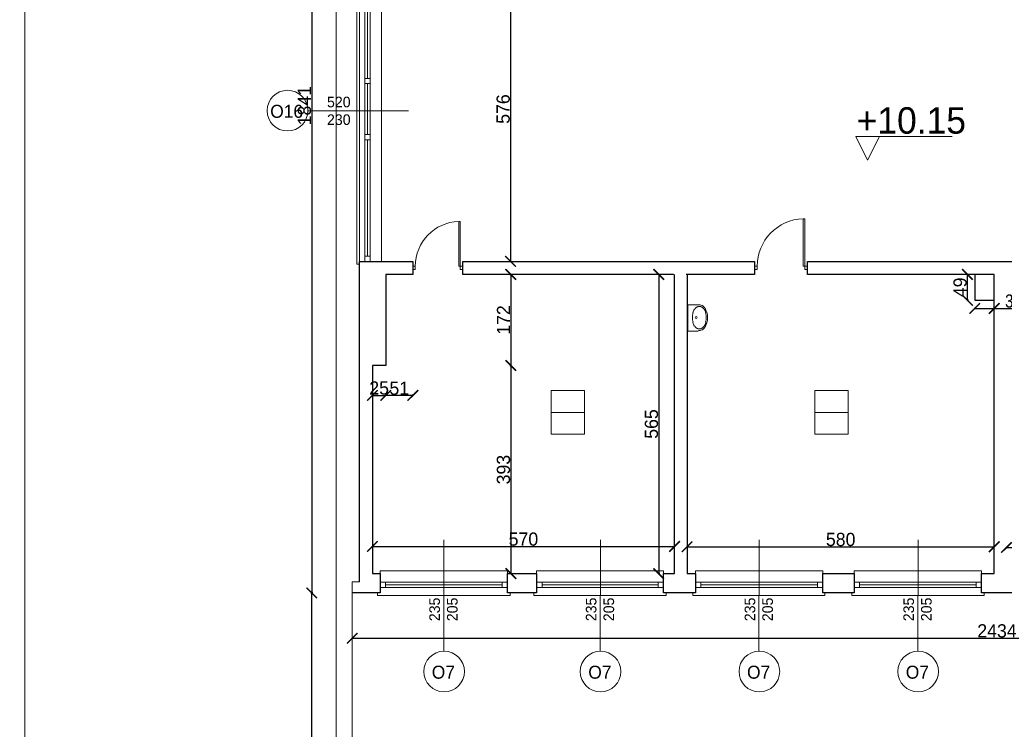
# Model space of a CAD drawing. Header units: centimetres. Extents: x -17621 to 77377, y -18613 to 66.
# Tile 151 of 173: x 46991 to 48850, y -11166 to -9825. Entities that reach past the tile are written whole.
import ezdxf

# ---------------------------------------------------------------- set-up
doc = ezdxf.new("R2010")
doc.units = ezdxf.units.CM
doc.layers.add('0-wymiarowanie rys.CAD', color=5, linetype='Continuous', lineweight=0, true_color=0x0000ff)
for name, color, linetype, lineweight in [('a_drzwi i okna', 2, 'Continuous', 0), ('a_inwentaryzacja', 141, 'Continuous', 0), ('a_wymiarowanie', 211, 'Continuous', 0), ('drzwi', 2, 'Continuous', 0), ('pomieszczenia', 191, 'Continuous', 5)]:
    doc.layers.add(name, color=color, linetype=linetype, lineweight=lineweight)
for name, color, linetype in [('PDF4_A310 STOLARKA ZEWNĘTRZNA', 7, 'Continuous'), ('PDF4_A720 MEBLE', 7, 'Continuous'), ('PDF4_WIDOKOWA', 7, 'Continuous'), ('PDF5_A710 OZNACZENIA KOMUNIKACJI', 7, 'Continuous'), ('PDF5_Text', 7, 'Continuous')]:
    doc.layers.add(name, color=color, linetype=linetype)
doc.styles.add('PDF Century Gothic', font='GOTHIC.TTF')
doc.dimstyles.new('ISO-25', dxfattribs={"dimtxt": 25, "dimasz": 20, "dimexe": 0.6, "dimexo": 0.375, "dimtad": 1, "dimdec": 0, "dimtxsty": 'PDF Century Gothic', "dimblk": 'ARCHTICK', "dimcen": 2.5, "dimadec": 1, "dimazin": 0, "dimtfac": 1, "dimtdec": 0, "dimtmove": 0, "dimatfit": 3, "dimldrblk": 'ARCHTICK', "dimfxl": 2, "dimfxlon": 1, "dimarcsym": 0})

# ---------------------------------------------------------------- blocks, each defined once
blk = doc.blocks.new('_ArchTick')
at = {"color": 0, "linetype": 'ByBlock', "const_width": 0.15}
blk.add_lwpolyline([(-0.5, -0.5), (0.5, 0.5)], dxfattribs=at)
blk = doc.blocks.new('*D625')
at = {"layer": 'a_wymiarowanie', "color": 0, "linetype": 'Continuous', "lineweight": -2, "transparency": 16777216}
for p, q in [((47919.5, -9705.6), (47916.9, -9705.6)), ((47917.5, -9705.6), (47917.5, -10281.3)), ((47917.5, -10281.3), (47918.1, -10281.3))]:
    blk.add_line(p, q, dxfattribs=at)
at = {"layer": 'Defpoints', "color": 0, "linetype": 'Continuous', "transparency": 16777216}
for p in [(47942.4, -9705.6), (47917.5, -10281.3), (47917.5, -10281.3)]:
    blk.add_point(p, dxfattribs=at)
at = {"layer": 'a_wymiarowanie', "color": 0, "linetype": 'Continuous', "lineweight": -2, "transparency": 16777216, "xscale": 20, "yscale": 20, "zscale": 20}
for p, rotation in [((47917.5, -9705.6), 90), ((47917.5, -10281.3), 270)]:
    blk.add_blockref('_ArchTick', p, dxfattribs=dict(at, rotation=rotation))
at = {"layer": 'a_wymiarowanie', "color": 0, "linetype": 'Continuous', "lineweight": 0, "transparency": 16777216, "insert": (47903.7, -9993.5), "char_height": 25, "attachment_point": 5, "rotation": 90, "style": 'PDF Century Gothic'}
blk.add_mtext('576', dxfattribs=at)
blk = doc.blocks.new('*D630')
at = {"layer": 'a_wymiarowanie', "color": 0, "linetype": 'Continuous', "lineweight": -2, "transparency": 16777216}
for p, q in [((48199.3, -10305.9), (48196.7, -10305.9)), ((48197.3, -10305.9), (48197.3, -10871.3)), ((48199.3, -10871.3), (48196.7, -10871.3))]:
    blk.add_line(p, q, dxfattribs=at)
at = {"layer": 'Defpoints', "color": 0, "linetype": 'Continuous', "transparency": 16777216}
for p in [(48225.1, -10305.9), (48197.3, -10871.3), (48227.1, -10871.3)]:
    blk.add_point(p, dxfattribs=at)
at = {"layer": 'a_wymiarowanie', "color": 0, "linetype": 'Continuous', "lineweight": -2, "transparency": 16777216, "xscale": 20, "yscale": 20, "zscale": 20}
for p, rotation in [((48197.3, -10305.9), 90), ((48197.3, -10871.3), 270)]:
    blk.add_blockref('_ArchTick', p, dxfattribs=dict(at, rotation=rotation))
at = {"layer": 'a_wymiarowanie', "color": 0, "linetype": 'Continuous', "lineweight": 0, "transparency": 16777216, "insert": (48183.6, -10588.6), "char_height": 25, "attachment_point": 5, "rotation": 90, "style": 'PDF Century Gothic'}
blk.add_mtext('565', dxfattribs=at)
blk = doc.blocks.new('*D163')
at = {"layer": 'a_wymiarowanie', "color": 0, "linetype": 'Continuous', "lineweight": -2, "transparency": 16777216}
for p, q in [((47656.8, -10821.9), (47656.8, -10819.3)), ((47656.8, -10819.9), (48227.1, -10819.9)), ((48227.1, -10821.9), (48227.1, -10819.3))]:
    blk.add_line(p, q, dxfattribs=at)
at = {"layer": 'Defpoints', "color": 0, "linetype": 'Continuous', "transparency": 16777216}
for p in [(48227.1, -10819.9), (47656.8, -10892.5), (48227.1, -10892.5)]:
    blk.add_point(p, dxfattribs=at)
at = {"layer": 'a_wymiarowanie', "color": 0, "linetype": 'Continuous', "lineweight": -2, "transparency": 16777216, "xscale": 20, "yscale": 20, "zscale": 20, "rotation": 180}
blk.add_blockref('_ArchTick', (47656.8, -10819.9), dxfattribs=at)
at = {"layer": 'a_wymiarowanie', "color": 0, "linetype": 'Continuous', "lineweight": -2, "transparency": 16777216, "xscale": 20, "yscale": 20, "zscale": 20}
blk.add_blockref('_ArchTick', (48227.1, -10819.9), dxfattribs=at)
at = {"layer": 'a_wymiarowanie', "color": 0, "linetype": 'Continuous', "lineweight": 0, "transparency": 16777216, "insert": (47941.9, -10806.2), "char_height": 25, "attachment_point": 5, "style": 'PDF Century Gothic'}
blk.add_mtext('570', dxfattribs=at)
blk = doc.blocks.new('*D164')
at = {"layer": 'a_wymiarowanie', "color": 0, "linetype": 'Continuous', "lineweight": -2, "transparency": 16777216}
for p, q in [((48250.8, -10822.6), (48250.8, -10820)), ((48250.8, -10820.6), (48830.9, -10820.6)), ((48830.9, -10822.6), (48830.9, -10820))]:
    blk.add_line(p, q, dxfattribs=at)
at = {"layer": 'Defpoints', "color": 0, "linetype": 'Continuous', "transparency": 16777216}
for p in [(48830.9, -10820.6), (48250.8, -10892.5), (48830.9, -10892.5)]:
    blk.add_point(p, dxfattribs=at)
at = {"layer": 'a_wymiarowanie', "color": 0, "linetype": 'Continuous', "lineweight": -2, "transparency": 16777216, "xscale": 20, "yscale": 20, "zscale": 20, "rotation": 180}
blk.add_blockref('_ArchTick', (48250.8, -10820.6), dxfattribs=at)
at = {"layer": 'a_wymiarowanie', "color": 0, "linetype": 'Continuous', "lineweight": -2, "transparency": 16777216, "xscale": 20, "yscale": 20, "zscale": 20}
blk.add_blockref('_ArchTick', (48830.9, -10820.6), dxfattribs=at)
at = {"layer": 'a_wymiarowanie', "color": 0, "linetype": 'Continuous', "lineweight": 0, "transparency": 16777216, "insert": (48540.8, -10806.9), "char_height": 25, "attachment_point": 5, "style": 'PDF Century Gothic'}
blk.add_mtext('580', dxfattribs=at)
blk = doc.blocks.new('*D165')
at = {"layer": 'a_wymiarowanie', "color": 0, "linetype": 'Continuous', "lineweight": -2, "transparency": 16777216}
for p, q in [((48853.7, -10823.9), (48853.7, -10821.3)), ((48853.7, -10821.9), (49130.1, -10821.9)), ((49130.1, -10823.9), (49130.1, -10821.3))]:
    blk.add_line(p, q, dxfattribs=at)
at = {"layer": 'Defpoints', "color": 0, "linetype": 'Continuous', "transparency": 16777216}
for p in [(49130.1, -10821.9), (48853.7, -10892.5), (49130.1, -10892.5)]:
    blk.add_point(p, dxfattribs=at)
at = {"layer": 'a_wymiarowanie', "color": 0, "linetype": 'Continuous', "lineweight": -2, "transparency": 16777216, "xscale": 20, "yscale": 20, "zscale": 20, "rotation": 180}
blk.add_blockref('_ArchTick', (48853.7, -10821.9), dxfattribs=at)
at = {"layer": 'a_wymiarowanie', "color": 0, "linetype": 'Continuous', "lineweight": -2, "transparency": 16777216, "xscale": 20, "yscale": 20, "zscale": 20}
blk.add_blockref('_ArchTick', (49130.1, -10821.9), dxfattribs=at)
at = {"layer": 'a_wymiarowanie', "color": 0, "linetype": 'Continuous', "lineweight": 0, "transparency": 16777216, "insert": (48991.9, -10808.1), "char_height": 25, "attachment_point": 5, "style": 'PDF Century Gothic'}
blk.add_mtext('276', dxfattribs=at)
blk = doc.blocks.new('*D631')
at = {"layer": 'a_wymiarowanie', "color": 0, "linetype": 'Continuous', "lineweight": -2, "transparency": 16777216}
for p, q in [((47656.8, -10532.5), (47656.8, -10535.1)), ((47656.8, -10534.5), (47682, -10534.5)), ((47682, -10532.5), (47682, -10535.1))]:
    blk.add_line(p, q, dxfattribs=at)
at = {"layer": 'Defpoints', "color": 0, "linetype": 'Continuous', "transparency": 16777216}
for p in [(47656.8, -10478.2), (47682, -10478.2), (47682, -10534.5)]:
    blk.add_point(p, dxfattribs=at)
at = {"layer": 'a_wymiarowanie', "color": 0, "linetype": 'Continuous', "lineweight": -2, "transparency": 16777216, "xscale": 20, "yscale": 20, "zscale": 20, "rotation": 180}
blk.add_blockref('_ArchTick', (47656.8, -10534.5), dxfattribs=at)
at = {"layer": 'a_wymiarowanie', "color": 0, "linetype": 'Continuous', "lineweight": -2, "transparency": 16777216, "xscale": 20, "yscale": 20, "zscale": 20}
blk.add_blockref('_ArchTick', (47682, -10534.5), dxfattribs=at)
at = {"layer": 'a_wymiarowanie', "color": 0, "linetype": 'Continuous', "lineweight": 0, "transparency": 16777216, "insert": (47669.4, -10520.7), "char_height": 25, "attachment_point": 5, "style": 'PDF Century Gothic'}
blk.add_mtext('25', dxfattribs=at)
blk = doc.blocks.new('*D632')
at = {"layer": 'a_wymiarowanie', "color": 0, "linetype": 'Continuous', "lineweight": -2, "transparency": 16777216}
for p, q in [((47682, -10532.5), (47682, -10535.1)), ((47733.1, -10534.5), (47682, -10534.5)), ((47733.1, -10532.5), (47733.1, -10535.1))]:
    blk.add_line(p, q, dxfattribs=at)
at = {"layer": 'Defpoints', "color": 0, "linetype": 'Continuous', "transparency": 16777216}
for p in [(47682, -10305.9), (47733.1, -10305.9), (47682, -10534.5)]:
    blk.add_point(p, dxfattribs=at)
at = {"layer": 'a_wymiarowanie', "color": 0, "linetype": 'Continuous', "lineweight": -2, "transparency": 16777216, "xscale": 20, "yscale": 20, "zscale": 20, "rotation": 180}
blk.add_blockref('_ArchTick', (47682, -10534.5), dxfattribs=at)
at = {"layer": 'a_wymiarowanie', "color": 0, "linetype": 'Continuous', "lineweight": -2, "transparency": 16777216, "xscale": 20, "yscale": 20, "zscale": 20}
blk.add_blockref('_ArchTick', (47733.1, -10534.5), dxfattribs=at)
at = {"layer": 'a_wymiarowanie', "color": 0, "linetype": 'Continuous', "lineweight": 0, "transparency": 16777216, "insert": (47707.5, -10521.1), "char_height": 25, "attachment_point": 5, "style": 'PDF Century Gothic'}
blk.add_mtext('51', dxfattribs=at)
blk = doc.blocks.new('*D633')
at = {"layer": 'a_wymiarowanie', "color": 0, "linetype": 'Continuous', "lineweight": -2, "transparency": 16777216}
for p, q in [((47916.1, -10305.9), (47918.7, -10305.9)), ((47918.1, -10305.9), (47918.1, -10478.2)), ((47916.1, -10478.2), (47918.7, -10478.2))]:
    blk.add_line(p, q, dxfattribs=at)
at = {"layer": 'Defpoints', "color": 0, "linetype": 'Continuous', "transparency": 16777216}
for p in [(47682, -10305.9), (47682, -10478.2), (47918.1, -10478.2)]:
    blk.add_point(p, dxfattribs=at)
at = {"layer": 'a_wymiarowanie', "color": 0, "linetype": 'Continuous', "lineweight": -2, "transparency": 16777216, "xscale": 20, "yscale": 20, "zscale": 20}
for p, rotation in [((47918.1, -10305.9), 90), ((47918.1, -10478.2), 270)]:
    blk.add_blockref('_ArchTick', p, dxfattribs=dict(at, rotation=rotation))
at = {"layer": 'a_wymiarowanie', "color": 0, "linetype": 'Continuous', "lineweight": 0, "transparency": 16777216, "insert": (47904.3, -10392.1), "char_height": 25, "attachment_point": 5, "rotation": 90, "style": 'PDF Century Gothic'}
blk.add_mtext('172', dxfattribs=at)
blk = doc.blocks.new('*D634')
at = {"layer": 'a_wymiarowanie', "color": 0, "linetype": 'Continuous', "lineweight": -2, "transparency": 16777216}
for p, q in [((47916.1, -10478.2), (47918.7, -10478.2)), ((47918.1, -10478.2), (47918.1, -10871.3)), ((47916.1, -10871.3), (47918.7, -10871.3))]:
    blk.add_line(p, q, dxfattribs=at)
at = {"layer": 'Defpoints', "color": 0, "linetype": 'Continuous', "transparency": 16777216}
for p in [(47656.8, -10478.2), (47656.8, -10871.3), (47918.1, -10871.3)]:
    blk.add_point(p, dxfattribs=at)
at = {"layer": 'a_wymiarowanie', "color": 0, "linetype": 'Continuous', "lineweight": -2, "transparency": 16777216, "xscale": 20, "yscale": 20, "zscale": 20}
for p, rotation in [((47918.1, -10478.2), 90), ((47918.1, -10871.3), 270)]:
    blk.add_blockref('_ArchTick', p, dxfattribs=dict(at, rotation=rotation))
at = {"layer": 'a_wymiarowanie', "color": 0, "linetype": 'Continuous', "lineweight": 0, "transparency": 16777216, "insert": (47904.3, -10674.8), "char_height": 25, "attachment_point": 5, "rotation": 90, "style": 'PDF Century Gothic'}
blk.add_mtext('393', dxfattribs=at)
blk = doc.blocks.new('*D638')
at = {"layer": 'a_wymiarowanie', "color": 0, "linetype": 'Continuous', "lineweight": -2, "transparency": 16777216}
for p, q in [((49205.8, -10676.9), (49208.4, -10676.9)), ((49207.8, -10676.9), (49207.8, -10890)), ((49205.8, -10890), (49208.4, -10890))]:
    blk.add_line(p, q, dxfattribs=at)
at = {"layer": 'Defpoints', "color": 0, "linetype": 'Continuous', "transparency": 16777216}
for p in [(49142, -10676.9), (30435, -10890), (49207.8, -10890)]:
    blk.add_point(p, dxfattribs=at)
at = {"layer": 'a_wymiarowanie', "color": 0, "linetype": 'Continuous', "lineweight": -2, "transparency": 16777216, "xscale": 20, "yscale": 20, "zscale": 20}
for p, rotation in [((49207.8, -10676.9), 90), ((49207.8, -10890), 270)]:
    blk.add_blockref('_ArchTick', p, dxfattribs=dict(at, rotation=rotation))
at = {"layer": 'a_wymiarowanie', "color": 0, "linetype": 'Continuous', "lineweight": 0, "transparency": 16777216, "insert": (49194.1, -10783.5), "char_height": 25, "attachment_point": 5, "rotation": 90, "style": 'PDF Century Gothic'}
blk.add_mtext('213', dxfattribs=at)
blk = doc.blocks.new('*D639')
at = {"layer": 'a_wymiarowanie', "color": 0, "linetype": 'Continuous', "lineweight": -2, "transparency": 16777216}
for p, q in [((49205.8, -10844.5), (49208.4, -10844.5)), ((49207.8, -10890), (49207.8, -10844.5)), ((49205.8, -10890), (49208.4, -10890))]:
    blk.add_line(p, q, dxfattribs=at)
at = {"layer": 'Defpoints', "color": 0, "linetype": 'Continuous', "transparency": 16777216}
for p in [(49142, -10844.5), (49207.8, -10844.5), (30435, -10890)]:
    blk.add_point(p, dxfattribs=at)
at = {"layer": 'a_wymiarowanie', "color": 0, "linetype": 'Continuous', "lineweight": -2, "transparency": 16777216, "xscale": 20, "yscale": 20, "zscale": 20}
for p, rotation in [((49207.8, -10844.5), 90), ((49207.8, -10890), 270)]:
    blk.add_blockref('_ArchTick', p, dxfattribs=dict(at, rotation=rotation))
at = {"layer": 'a_wymiarowanie', "color": 0, "linetype": 'Continuous', "lineweight": 0, "transparency": 16777216, "insert": (49194.1, -10867.3), "char_height": 25, "attachment_point": 5, "rotation": 90, "style": 'PDF Century Gothic'}
blk.add_mtext('46', dxfattribs=at)
blk = doc.blocks.new('*D644')
at = {"layer": 'a_wymiarowanie', "color": 0, "linetype": 'Continuous', "lineweight": -2, "transparency": 16777216}
for p, q in [((48793.9, -10368.2), (48793.9, -10370.8)), ((48793.9, -10370.2), (48830.9, -10370.2)), ((48830.9, -10368.2), (48830.9, -10370.8)), ((48830.9, -10370.2), (48888.5, -10370.2))]:
    blk.add_line(p, q, dxfattribs=at)
at = {"layer": 'Defpoints', "color": 0, "linetype": 'Continuous', "transparency": 16777216}
for p in [(48793.9, -10354.9), (48830.9, -10354.9), (48830.9, -10370.2)]:
    blk.add_point(p, dxfattribs=at)
at = {"layer": 'a_wymiarowanie', "color": 0, "linetype": 'Continuous', "lineweight": -2, "transparency": 16777216, "xscale": 20, "yscale": 20, "zscale": 20, "rotation": 180}
blk.add_blockref('_ArchTick', (48793.9, -10370.2), dxfattribs=at)
at = {"layer": 'a_wymiarowanie', "color": 0, "linetype": 'Continuous', "lineweight": -2, "transparency": 16777216, "xscale": 20, "yscale": 20, "zscale": 20}
blk.add_blockref('_ArchTick', (48830.9, -10370.2), dxfattribs=at)
at = {"layer": 'a_wymiarowanie', "color": 0, "linetype": 'Continuous', "lineweight": 0, "transparency": 16777216, "insert": (48869.7, -10356.4), "char_height": 25, "attachment_point": 5, "style": 'PDF Century Gothic'}
blk.add_mtext('37', dxfattribs=at)
blk = doc.blocks.new('*D645')
at = {"layer": 'a_wymiarowanie', "color": 0, "linetype": 'Continuous', "lineweight": -2, "transparency": 16777216}
for p, q in [((48782.2, -10305.9), (48779.6, -10305.9)), ((48780.2, -10354.9), (48780.2, -10305.9)), ((48782.2, -10354.9), (48779.6, -10354.9))]:
    blk.add_line(p, q, dxfattribs=at)
at = {"layer": 'Defpoints', "color": 0, "linetype": 'Continuous', "transparency": 16777216}
for p in [(48780.2, -10305.9), (48793.9, -10305.9), (48793.9, -10354.9)]:
    blk.add_point(p, dxfattribs=at)
at = {"layer": 'a_wymiarowanie', "color": 0, "linetype": 'Continuous', "lineweight": -2, "transparency": 16777216, "xscale": 20, "yscale": 20, "zscale": 20}
for p, rotation in [((48780.2, -10305.9), 90), ((48780.2, -10354.9), 270)]:
    blk.add_blockref('_ArchTick', p, dxfattribs=dict(at, rotation=rotation))
at = {"layer": 'a_wymiarowanie', "color": 0, "linetype": 'Continuous', "lineweight": 0, "transparency": 16777216, "insert": (48766.4, -10330.4), "char_height": 25, "attachment_point": 5, "rotation": 90, "style": 'PDF Century Gothic'}
blk.add_mtext('49', dxfattribs=at)
blk = doc.blocks.new('*D1117')
at = {"layer": '0-wymiarowanie rys.CAD', "color": 0, "linetype": 'Continuous', "lineweight": -2, "transparency": 16777216}
for p, q in [((47540.2, -10907.7), (47542.8, -10907.7)), ((47542.2, -12690.9), (47542.2, -10907.7)), ((47544.2, -12690.9), (47541.6, -12690.9))]:
    blk.add_line(p, q, dxfattribs=at)
at = {"layer": 'Defpoints', "color": 0, "linetype": 'Continuous', "transparency": 16777216}
for p in [(47464.7, -10907.7), (47542.2, -10907.7), (47618.8, -12690.9)]:
    blk.add_point(p, dxfattribs=at)
at = {"layer": '0-wymiarowanie rys.CAD', "color": 0, "linetype": 'Continuous', "lineweight": -2, "transparency": 16777216, "xscale": 20, "yscale": 20, "zscale": 20}
for p, rotation in [((47542.2, -10907.7), 90), ((47542.2, -12690.9), 270)]:
    blk.add_blockref('_ArchTick', p, dxfattribs=dict(at, rotation=rotation))
at = {"layer": '0-wymiarowanie rys.CAD', "color": 0, "linetype": 'Continuous', "transparency": 16777216, "insert": (47528.5, -11799.3), "char_height": 25, "attachment_point": 5, "rotation": 90, "style": 'PDF Century Gothic'}
blk.add_mtext('1783', dxfattribs=at)
blk = doc.blocks.new('*D1118')
at = {"layer": '0-wymiarowanie rys.CAD', "color": 0, "linetype": 'Continuous', "lineweight": -2, "transparency": 16777216}
for p, q in [((47618.8, -10991.4), (47618.8, -10994)), ((47618.8, -10993.4), (50053, -10993.4)), ((50053, -10991.4), (50053, -10994))]:
    blk.add_line(p, q, dxfattribs=at)
at = {"layer": 'Defpoints', "color": 0, "linetype": 'Continuous', "transparency": 16777216}
for p in [(47618.8, -10907.7), (50053, -10907.7), (50053, -10993.4)]:
    blk.add_point(p, dxfattribs=at)
at = {"layer": '0-wymiarowanie rys.CAD', "color": 0, "linetype": 'Continuous', "lineweight": -2, "transparency": 16777216, "xscale": 20, "yscale": 20, "zscale": 20, "rotation": 180}
blk.add_blockref('_ArchTick', (47618.8, -10993.4), dxfattribs=at)
at = {"layer": '0-wymiarowanie rys.CAD', "color": 0, "linetype": 'Continuous', "lineweight": -2, "transparency": 16777216, "xscale": 20, "yscale": 20, "zscale": 20}
blk.add_blockref('_ArchTick', (50053, -10993.4), dxfattribs=at)
at = {"layer": '0-wymiarowanie rys.CAD', "color": 0, "linetype": 'Continuous', "transparency": 16777216, "insert": (48835.9, -10979.6), "char_height": 25, "attachment_point": 5, "style": 'PDF Century Gothic'}
blk.add_mtext('2434', dxfattribs=at)
blk = doc.blocks.new('*D1121')
at = {"layer": '0-wymiarowanie rys.CAD', "color": 0, "linetype": 'Continuous', "lineweight": -2, "transparency": 16777216}
for p, q in [((47544.2, -9066.4), (47541.6, -9066.4)), ((47542.2, -9066.4), (47542.2, -10907.7)), ((47544.2, -10907.7), (47541.6, -10907.7))]:
    blk.add_line(p, q, dxfattribs=at)
at = {"layer": 'Defpoints', "color": 0, "linetype": 'Continuous', "transparency": 16777216}
for p in [(47609.2, -9066.4), (47542.2, -10907.7), (47609.2, -10907.7)]:
    blk.add_point(p, dxfattribs=at)
at = {"layer": '0-wymiarowanie rys.CAD', "color": 0, "linetype": 'Continuous', "lineweight": -2, "transparency": 16777216, "xscale": 20, "yscale": 20, "zscale": 20}
for p, rotation in [((47542.2, -9066.4), 90), ((47542.2, -10907.7), 270)]:
    blk.add_blockref('_ArchTick', p, dxfattribs=dict(at, rotation=rotation))
at = {"layer": '0-wymiarowanie rys.CAD', "color": 0, "linetype": 'Continuous', "transparency": 16777216, "insert": (47528.5, -9987.1), "char_height": 25, "attachment_point": 5, "rotation": 90, "style": 'PDF Century Gothic'}
blk.add_mtext('1841', dxfattribs=at)

msp = doc.modelspace()

# ---------------------------------------------------------------- linework, layer by layer
at = {"layer": 'a_drzwi i okna'}
for p, q in [((47534.9, -9997.1), (47725.1, -9996.6)), ((47791.8, -10807.7), (47791.3, -11017.9)), ((48087.3, -10807.7), (48086.8, -11017.9)), ((48387, -10807.7), (48386.5, -11017.9)), ((48686.8, -10807.7), (48686.2, -11017.9))]:
    msp.add_line(p, q, dxfattribs=at)
for centre in [(47496.5, -9996.5), (47792.1, -11056.3), (48087.5, -11056.3), (48387.3, -11056.3), (48687, -11056.3)]:
    msp.add_circle(centre, 38.4, dxfattribs=at)
at = {"layer": 'a_inwentaryzacja', "lineweight": 25}
for p, q in [((47632.4, -10281.3), (47733.1, -10281.3)), ((47632.4, -10886.7), (47632.4, -10281.3)), ((47733.1, -10281.3), (47733.1, -10305.9)), ((47827.5, -10281.3), (48378.3, -10281.3)), ((47827.5, -10305.9), (47827.5, -10281.3)), ((48378.3, -10281.3), (48378.3, -10305.9)), ((48478.2, -10305.9), (48478.2, -10281.3)), ((48478.2, -10281.3), (48882.1, -10281.3)), ((47733.1, -10305.9), (47682, -10305.9)), ((47682, -10305.9), (47682, -10478.2)), ((48225.1, -10305.9), (47827.5, -10305.9)), ((48227.1, -10871.3), (48227.1, -10305.9)), ((48378.3, -10305.9), (48248.8, -10305.9)), ((48250.8, -10305.9), (48250.8, -10871.3)), ((48830.9, -10305.9), (48478.2, -10305.9)), ((48830.9, -10871.3), (48830.9, -10305.9)), ((47682, -10478.2), (47656.8, -10478.2)), ((47656.8, -10478.2), (47656.8, -10871.3)), ((47656.8, -10871.3), (47671.3, -10871.3)), ((47671.3, -10871.3), (47671.3, -10907.7)), ((48206.4, -10907.7), (48206.4, -10871.3)), ((48206.4, -10871.3), (48227.1, -10871.3)), ((48250.8, -10871.3), (48266.5, -10871.3)), ((48266.5, -10871.3), (48266.5, -10907.7)), ((48806.7, -10907.7), (48806.7, -10871.3)), ((48806.7, -10871.3), (48830.9, -10871.3)), ((47671.3, -10907.7), (47618.8, -10907.7)), ((48266.5, -10907.7), (48206.4, -10907.7)), ((48866.8, -10907.7), (48806.7, -10907.7))]:
    msp.add_line(p, q, dxfattribs=at)
at = {"layer": 'a_inwentaryzacja', "linetype": 'Continuous', "lineweight": 25}
msp.add_lwpolyline([(48830.9, -10305.9), (48793.9, -10305.9), (48793.9, -10354.9), (48830.9, -10354.9)], close=True, dxfattribs=at)
at = {"layer": 'a_inwentaryzacja', "lineweight": 25}
for points in [[(47966.8, -10871.3), (47966.8, -10907.7), (47911.8, -10907.7), (47911.8, -10871.3)], [(48507, -10907.7), (48507, -10871.3), (48566.3, -10871.3), (48566.3, -10907.7)]]:
    msp.add_lwpolyline(points, close=True, dxfattribs=at)
at = {"layer": 'drzwi'}
for points in [[(48473, -10290.5), (48478, -10290.5), (48478, -10296.8), (48473, -10296.8), (48473, -10290.5), (48470, -10290.5), (48470, -10200.8), (48473, -10200.8), (48473, -10290.5)], [(47822.6, -10290.6), (47827.3, -10290.6), (47827.3, -10296.6), (47822.6, -10296.6), (47822.6, -10290.6), (47819.7, -10290.6), (47819.7, -10205.9), (47822.6, -10205.9), (47822.6, -10290.6)]]:
    msp.add_lwpolyline(points, dxfattribs=at)
for points in [[(47737.8, -10290.6), (47733.1, -10290.6), (47733.1, -10296.6), (47737.8, -10296.6)], [(48383.3, -10290.5), (48378.3, -10290.5), (48378.3, -10296.8), (48383.3, -10296.8)]]:
    msp.add_lwpolyline(points, close=True, dxfattribs=at)
for centre, radius in [((48472.9, -10290.3), 89.6), ((47822.5, -10290.5), 84.7)]:
    msp.add_arc(centre, radius, 91.8363, 180.1055, dxfattribs=at)
at = {"layer": 'PDF4_A310 STOLARKA ZEWNĘTRZNA', "lineweight": 5}
for points in [[(47673.9, -10281.3), (47632.4, -10281.3), (47632.4, -10286.4), (47627.3, -10286.4), (47627.3, -9705.6), (47627.3, -9700.5), (47632.4, -9700.5), (47632.4, -9705.6), (47673.9, -9705.6)], [(47652.7, -9945.2), (47652.7, -9935.9), (47652.7, -9715.8), (47652.7, -9705.6), (47642.6, -9705.6), (47642.6, -9715.8), (47642.6, -9935.9), (47642.6, -9945.2)], [(47652.7, -10281.3), (47652.7, -10271.2), (47652.7, -10051.9), (47652.7, -10041.7), (47642.6, -10041.7), (47642.6, -10051.9), (47642.6, -10271.2), (47642.6, -10281.3)], [(47671.3, -10866.2), (47671.3, -10907.7), (47666.3, -10907.7), (47666.3, -10912.8), (47911.8, -10912.8), (47916.9, -10912.8), (47916.9, -10907.7), (47911.8, -10907.7), (47911.8, -10866.2)], [(47966.8, -10866.2), (47966.8, -10907.7), (47961.7, -10907.7), (47961.7, -10912.8), (48206.4, -10912.8), (48211.5, -10912.8), (48211.5, -10907.7), (48206.4, -10907.7), (48206.4, -10866.2)], [(48266.5, -10866.2), (48266.5, -10907.7), (48261.5, -10907.7), (48261.5, -10912.8), (48507, -10912.8), (48511.2, -10912.8), (48511.2, -10907.7), (48507, -10907.7), (48507, -10866.2)], [(48566.3, -10866.2), (48566.3, -10907.7), (48562, -10907.7), (48562, -10912.8), (48806.7, -10912.8), (48811.8, -10912.8), (48811.8, -10907.7), (48806.7, -10907.7), (48806.7, -10866.2)], [(47671.3, -10887.4), (47681.5, -10887.4), (47901.6, -10887.4), (47911.8, -10887.4), (47911.8, -10897.6), (47901.6, -10897.6), (47681.5, -10897.6), (47671.3, -10897.6)], [(47966.8, -10887.4), (47977, -10887.4), (48196.3, -10887.4), (48206.4, -10887.4), (48206.4, -10897.6), (48196.3, -10897.6), (47977, -10897.6), (47966.8, -10897.6)], [(48266.5, -10887.4), (48276.7, -10887.4), (48496.8, -10887.4), (48507, -10887.4), (48507, -10897.6), (48496.8, -10897.6), (48276.7, -10897.6), (48266.5, -10897.6)], [(48566.3, -10887.4), (48576.4, -10887.4), (48796.6, -10887.4), (48806.7, -10887.4), (48806.7, -10897.6), (48796.6, -10897.6), (48576.4, -10897.6), (48566.3, -10897.6)]]:
    msp.add_lwpolyline(points, close=True, dxfattribs=at)
for points in [[(47647.6, -9935.9), (47647.6, -9715.8)], [(47642.6, -9935.9), (47652.7, -9935.9), (47652.7, -9945.2), (47652.7, -10041.7), (47652.7, -10051.9), (47642.6, -10051.9), (47642.6, -10041.7), (47642.6, -9945.2), (47642.6, -9935.9), (47652.7, -9935.9)], [(47642.6, -9945.2), (47652.7, -9945.2)], [(47647.6, -10041.7), (47647.6, -9945.2)], [(47642.6, -10041.7), (47652.7, -10041.7)], [(47642.6, -10051.9), (47652.7, -10051.9)], [(47647.6, -10271.2), (47647.6, -10051.9)], [(47642.6, -10271.2), (47652.7, -10271.2)], [(47681.5, -10897.6), (47681.5, -10887.4)], [(47681.5, -10892.5), (47901.6, -10892.5)], [(47901.6, -10897.6), (47901.6, -10887.4)], [(47977, -10897.6), (47977, -10887.4)], [(47977, -10892.5), (48196.3, -10892.5)], [(48196.3, -10897.6), (48196.3, -10887.4)], [(48276.7, -10897.6), (48276.7, -10887.4)], [(48276.7, -10892.5), (48496.8, -10892.5)], [(48496.8, -10897.6), (48496.8, -10887.4)], [(48576.4, -10897.6), (48576.4, -10887.4)], [(48576.4, -10892.5), (48796.6, -10892.5)], [(48796.6, -10897.6), (48796.6, -10887.4)]]:
    msp.add_lwpolyline(points, dxfattribs=at)
at = {"layer": 'PDF4_A720 MEBLE', "lineweight": 0}
msp.add_lwpolyline([(48271.6, -10363.5), (48252.2, -10363.5), (48252.2, -10413.4), (48271.6, -10413.4)], dxfattribs=at)
for points in [[(48278.2, -10367.7, 0.138478), (48274, -10366.6, 0.138478), (48269.8, -10367.7)], [(48262.1, -10378.3, 0.068248), (48260.9, -10387.3, 0.068272), (48262.1, -10396.3)], [(48285.9, -10396.3, 0.068272), (48287.1, -10387.3, 0.068272), (48285.9, -10378.3)], [(48288.3, -10397.2, 0.068272), (48289.6, -10387.3, 0.068272), (48288.3, -10377.4)], [(48269.8, -10407.7, 0.138478), (48274, -10408.9, 0.138478), (48278.2, -10407.7)]]:
    msp.add_lwpolyline(points, format="xyb", dxfattribs=at)
msp.add_circle((48268, -10387.3), 2.12, dxfattribs=at)
for centre, radius, start, end in [((48284.1, -10384.8), 23.3, 145.9863, 164.3829), ((48278.2, -10380.5), 15.7, 121.5417, 145.9863), ((48272.3, -10374.6), 11.4, 58.4638, 89.9999), ((48269.7, -10380.5), 15.7, 34.0191, 58.4639), ((48268.9, -10380.5), 19, 34.0192, 58.4638), ((48263.8, -10384.8), 23.3, 15.6226, 34.0191), ((48262.1, -10384.8), 26.7, 15.6225, 34.0192), ((48284.1, -10390.7), 23.3, 195.6226, 214.0191), ((48278.2, -10394.9), 15.7, 214.0191, 238.4639), ((48269.7, -10394.9), 15.7, 301.5361, 325.9809), ((48268.9, -10394.9), 19, 301.5362, 325.9808), ((48263.8, -10390.7), 23.3, 325.9809, 344.3774), ((48262.1, -10390.7), 26.7, 325.9808, 344.3775), ((48272.3, -10400.8), 11.4, 270.0001, 301.5362)]:
    msp.add_arc(centre, radius, start, end, dxfattribs=at)
at = {"layer": 'PDF4_WIDOKOWA', "lineweight": 5}
for points in [[(47618.8, -15733.8), (47618.8, -13914.4), (47632.4, -13914.4), (47632.4, -12690.9), (47618.8, -12690.9), (47618.8, -10886.7), (47632.4, -10886.7), (47632.4, -9656.5), (46970.3, -9656.5), (46970.3, -15733.8)], [(47588.4, -15733.8), (47588.4, -13884.7), (47588.4, -12720.6), (47588.4, -10857.1), (47588.4, -10842.7), (47588.4, -9672.6), (47000.4, -9672), (47000.8, -15733.8)]]:
    msp.add_lwpolyline(points, dxfattribs=at)
at = {"layer": 'PDF5_A710 OZNACZENIA KOMUNIKACJI', "lineweight": 5}
msp.add_lwpolyline([(48569.3, -10045.2), (48614.1, -10045.2), (48569.3, -10045.2), (48591.3, -10090), (48614.1, -10045.2), (48569.3, -10045.2), (48591.3, -10090), (48614.1, -10045.2), (48751.3, -10045.2)], dxfattribs=at)
at = {"layer": 'pomieszczenia'}
for p, q in [((47994, -10566.7), (48057.1, -10566.7)), ((48491.8, -10566.7), (48554.9, -10566.7))]:
    msp.add_line(p, q, dxfattribs=at)
for points in [[(47994, -10525.5), (48057.1, -10525.5), (48057.1, -10607.8), (47994, -10607.8)], [(48491.8, -10525.5), (48554.9, -10525.5), (48554.9, -10607.8), (48491.8, -10607.8)]]:
    msp.add_lwpolyline(points, close=True, dxfattribs=at)

# ---------------------------------------------------------------- texts
at = {"layer": 'a_drzwi i okna', "style": 'PDF Century Gothic'}
for s, width, gutter_width, heights, insert, char_height, attachment_point in [('520\\P230', 179.816, 12.5, [162.8], (47615.6, -9970.2), 20, 3), ('O16', 220.698, 15.3, [199.8], (47525.9, -10010.4), 24.55, 9), ('O7', 220.698, 15.3, [199.8], (47768.8, -11070.2), 24.55, 7), ('O7', 220.698, 15.3, [199.8], (48064.3, -11070.2), 24.55, 7), ('O7', 220.698, 15.3, [199.8], (48364, -11070.2), 24.55, 7), ('O7', 220.698, 15.3, [199.8], (48663.7, -11070.2), 24.55, 7)]:
    msp.add_mtext_dynamic_manual_height_columns(s, width=width, gutter_width=gutter_width, heights=heights, dxfattribs=dict(at, insert=insert, char_height=char_height, attachment_point=attachment_point))
at = {"layer": 'a_drzwi i okna', "char_height": 20, "attachment_point": 1, "rotation": 90, "style": 'PDF Century Gothic'}
for insert in [(47764.2, -10961.2), (48059.7, -10961.2), (48359.5, -10961.2), (48659.2, -10961.2)]:
    msp.add_mtext_dynamic_manual_height_columns('235\\P205', width=179.816, gutter_width=12.5, heights=[162.8], dxfattribs=dict(at, insert=insert))
at = {"layer": 'PDF5_Text', "insert": (48571, -10015.4), "char_height": 50, "attachment_point": 4, "style": 'PDF Century Gothic'}
msp.add_mtext('+10.15', dxfattribs=at)

# ---------------------------------------------------------------- dimensions: what is measured, and where the dimension line sits
at = {"layer": '0-wymiarowanie rys.CAD', "linetype": 'Continuous'}
for p1, p2, picture, middle in [((47609.2, -9066.4), (47609.2, -10907.7), '*D1121', (47528.5, -9987.1)), ((47618.8, -12690.9), (47464.7, -10907.7), '*D1117', (47528.5, -11799.3))]:
    dim = msp.add_linear_dim(base=(47542.2, -10907.7), p1=p1, p2=p2, angle=90, dimstyle='ISO-25', dxfattribs=at)
    dim.commit()
    dim.dimension.update_dxf_attribs({"geometry": picture, "text_midpoint": middle})
dim = msp.add_linear_dim(base=(50053, -10993.4), p1=(47618.8, -10907.7), p2=(50053, -10907.7), dimstyle='ISO-25', dxfattribs=at)
dim.commit()
dim.dimension.update_dxf_attribs({"geometry": '*D1118', "text_midpoint": (48835.9, -10979.6)})
at = {"layer": 'a_wymiarowanie', "linetype": 'Continuous', "lineweight": 0}
for base, p1, p2, picture, middle in [((47917.5, -10281.3), (47942.4, -9705.6), (47917.5, -10281.3), '*D625', (47903.7, -9993.5)), ((49207.8, -10890), (49142, -10676.9), (30435, -10890), '*D638', (49194.1, -10783.5)), ((49207.8188, -10844.5058), (30435.0409, -10890.0077), (49141.9939, -10844.5058), '*D639', (49194.0649, -10867.2568))]:
    dim = msp.add_linear_dim(base=base, p1=p1, p2=p2, angle=90, dimstyle='ISO-25', override={"dimtmove": 1}, dxfattribs=at)
    dim.commit()
    dim.dimension.update_dxf_attribs({"geometry": picture, "text_midpoint": middle})
for base, p1, p2, picture, middle in [((47918.1, -10478.2), (47682, -10305.9), (47682, -10478.2), '*D633', (47904.3, -10392.1)), ((48197.3, -10871.3), (48225.1, -10305.9), (48227.1, -10871.3), '*D630', (48183.6, -10588.6)), ((48780.2, -10305.9), (48793.9, -10354.9), (48793.9, -10305.9), '*D645', (48766.4, -10330.4)), ((47918.1, -10871.3), (47656.8, -10478.2), (47656.8, -10871.3), '*D634', (47904.3, -10674.8))]:
    dim = msp.add_linear_dim(base=base, p1=p1, p2=p2, angle=90, dimstyle='ISO-25', dxfattribs=at)
    dim.commit()
    dim.dimension.update_dxf_attribs({"geometry": picture, "text_midpoint": middle})
for base, p1, p2, picture, middle in [((47682, -10534.5), (47733.1, -10305.9), (47682, -10305.9), '*D632', (47707.5, -10521.1)), ((48830.9, -10370.2), (48793.9, -10354.9), (48830.9, -10354.9), '*D644', (48869.7, -10356.4)), ((48227.1, -10819.9), (47656.8, -10892.5), (48227.1, -10892.5), '*D163', (47941.9, -10806.2)), ((48830.9, -10820.6), (48250.8, -10892.5), (48830.9, -10892.5), '*D164', (48540.8, -10806.9)), ((49130.1, -10821.9), (48853.7, -10892.5), (49130.1, -10892.5), '*D165', (48991.9, -10808.1))]:
    dim = msp.add_linear_dim(base=base, p1=p1, p2=p2, dimstyle='ISO-25', dxfattribs=at)
    dim.commit()
    dim.dimension.update_dxf_attribs({"geometry": picture, "text_midpoint": middle})
dim = msp.add_linear_dim(base=(47682, -10534.5), p1=(47656.8, -10478.2), p2=(47682, -10478.2), dimstyle='ISO-25', dxfattribs=at)
dim.commit()
dim.dimension.update_dxf_attribs({"geometry": '*D631', "text_midpoint": (47669.4, -10534.5), "dimtype": 160})

doc.saveas('drawing.dxf')
